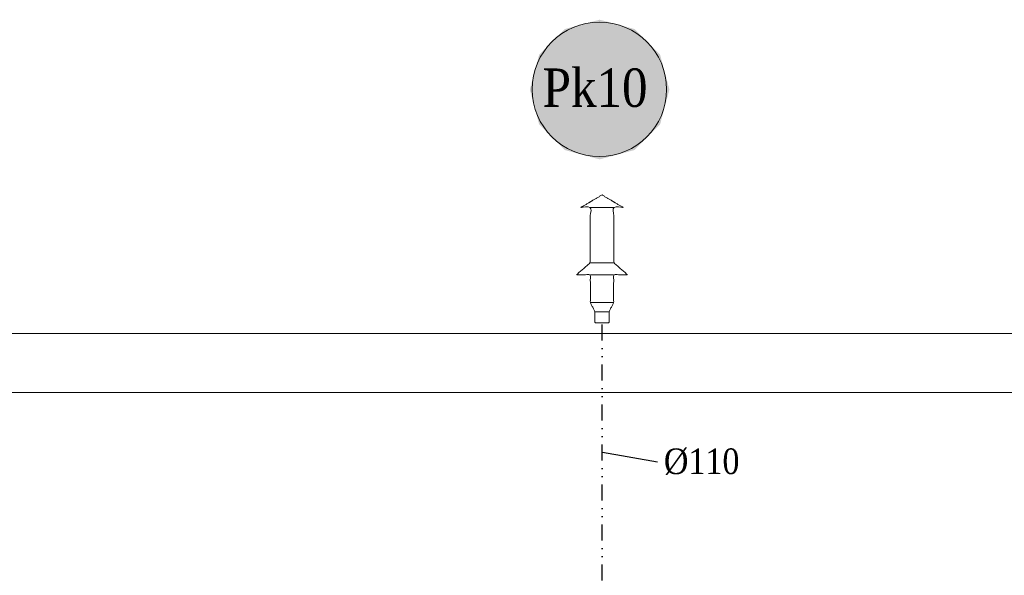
# Model space of a CAD drawing. Header units: millimetres. Extents: x 4585 to 417032, y -23455 to 16738.
# Tile 25 of 31: x 211034 to 218728, y -7711 to -3371. Entities that reach past the tile are written whole.
import ezdxf
from ezdxf import colors
from ezdxf.entities.mleader import LeaderData, LeaderLine
from ezdxf.enums import TextEntityAlignment as Align
from ezdxf.math import Vec2, Vec3

# ---------------------------------------------------------------- set-up
doc = ezdxf.new("R2010")
doc.units = ezdxf.units.MM
doc.header["$LTSCALE"] = 100
doc.linetypes.add('DIVIDE2', pattern=[0.625, 0.25, -0.125, 0, -0.125, 0, -0.125])
for name, color, linetype, lineweight, true_color in [('IS_Działka wentylacji kanalizacji', 7, 'DIVIDE2', 30, 0xff8000), ('IS_Pion_etykieta1', 7, 'Continuous', 5, 0x000000), ('IS_Rura wywiewna', 7, 'Continuous', 5, 0x000000)]:
    doc.layers.add(name, color=color, linetype=linetype, lineweight=lineweight, true_color=true_color)
doc.layers.add('Konstrukcja', color=253, linetype='Continuous', lineweight=5)
doc.layers.add('RR_IWK_opisy', color=7, linetype='Continuous', lineweight=0)
doc.styles.add('Garamond', font='GARA.TTF')

# ---------------------------------------------------------------- blocks, each defined once
blk = doc.blocks.new('16_KANRootTypRysunkowy_RuraWywiewna_00000000-0000-0000-0000-000000000000_ExportItemXref')
at = {"layer": 'IS_Rura wywiewna'}
blk.add_open_spline([(0, 0.499), (-0.165, 0.401), (-0.092, 0.401), (-0.092, -0.031), (-0.2, -0.125), (-0.091, -0.125), (-0.091, -0.342), (-0.055, -0.414), (-0.055, -0.499), (0, -0.499), (0.055, -0.499), (0.055, -0.414), (0.091, -0.342), (0.091, -0.125), (0.2, -0.125), (0.092, -0.031), (0.092, 0.401), (0.165, 0.401), (0, 0.499)], degree=1, knots=[1.194677, 1.194677, 1.720543, 1.793543, 2.225543, 2.368721, 2.477721, 2.694721, 2.775219, 2.860219, 2.915219, 2.970219, 3.055219, 3.135718, 3.352718, 3.461718, 3.604896, 4.036896, 4.109896, 4.635762, 4.635762], dxfattribs=at)
for points in [[(-0.092, 0.401), (0.092, 0.401)], [(-0.092, -0.031), (0.092, -0.031)], [(-0.091, -0.125), (0.091, -0.125)], [(-0.091, -0.342), (0.091, -0.342)], [(-0.055, -0.414), (0.055, -0.414)]]:
    blk.add_open_spline(points, degree=1, dxfattribs=at)

msp = doc.modelspace()

# ---------------------------------------------------------------- hatches: boundary and pattern name
at = {"layer": 'IS_Pion_etykieta1', "lineweight": 50, "true_color": 0xffffff, "transparency": 33554687}
msp.add_hatch(color=7, dxfattribs=at).paths.add_polyline_path([(216111.54, -3916.706), (216038.465, -3643.988), (215838.822, -3444.344), (215566.103, -3371.27), (215293.385, -3444.344), (215093.742, -3643.988), (215020.667, -3916.706), (215093.742, -4189.424), (215293.385, -4389.068), (215566.103, -4462.143), (215838.822, -4389.068), (216038.465, -4189.424)])

# ---------------------------------------------------------------- linework, layer by layer
at = {"layer": 'IS_Działka wentylacji kanalizacji', "ltscale": 5}
msp.add_line((215584.747, -8689.814), (215584.75, -5737.667), dxfattribs=at)
at = {"layer": 'IS_Pion_etykieta1'}
msp.add_circle((215564.476, -3915.382), 525.173, dxfattribs=at)
at = {"layer": 'Konstrukcja'}
for p, q in [((245399.945, -5822.667), (182005.289, -5822.667)), ((182465.945, -6282.667), (245399.945, -6282.666))]:
    msp.add_line(p, q, dxfattribs=at)

# ---------------------------------------------------------------- block references
at = {"layer": 'IS_Rura wywiewna', "xscale": 1000, "yscale": 1000, "zscale": 1000}
msp.add_blockref('16_KANRootTypRysunkowy_RuraWywiewna_00000000-0000-0000-0000-000000000000_ExportItemXref', (215584.75, -5238.667), dxfattribs=at)

# ---------------------------------------------------------------- texts
at = {"layer": 'IS_Pion_etykieta1', "style": 'Garamond'}
msp.add_text('Pk10', height=300, dxfattribs=at).set_placement((215120.876, -3752.116), align=Align.TOP_LEFT)

# ---------------------------------------------------------------- next in the draw order: leaders
at = {"layer": 'RR_IWK_opisy'}
ml = msp.add_multileader_mtext('Standard', dxfattribs=at)
ml.set_content('\\fGaramond|b0|i0;%%c110', color=256, style='Garamond')
ml.set_leader_properties()
ml.build(insert=Vec2(0, 0))
ml.multileader.update_dxf_attribs({"has_text_frame": 1, "text_left_attachment_type": 2, "text_right_attachment_type": 2})
ctx = ml.context
ctx.base_point, ctx.char_height, ctx.landing_gap_size, ctx.plane_origin = Vec3(215968.23, -6824.355), 200, 50, Vec3(68018.212, 185993.435)
ctx.left_attachment, ctx.right_attachment = 2, 2
notes = []
notes.append((ctx, [(0, (1, 1, 0), (216018.23, -6824.355), (1, 0), 2.131628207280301e-14, [(0, [(215584.75, -6748.06)], 0, [])])]))
ctx.mtext.insert = Vec3(216068.23, -6719.813)
ctx.mtext.has_bg_fill, ctx.mtext.bg_color, ctx.mtext.bg_scale_factor, ctx.mtext.bg_transparency, ctx.mtext.use_window_bg_color = 1, -1027028792, 1.3, 0, 1
for ctx, leaders in notes:
    for number, flags, end, landing, length, lines in leaders:
        leader = LeaderData()
        leader.index, (leader.has_last_leader_line, leader.has_dogleg_vector, leader.attachment_direction) = number, flags
        leader.last_leader_point, leader.dogleg_vector, leader.dogleg_length = Vec3(end), Vec3(landing), length
        for number, points, colour, breaks in lines:
            line = LeaderLine()
            line.index, line.vertices, line.color, line.breaks = number, Vec3.list(points), colors.encode_raw_color(colour), breaks
            leader.lines.append(line)
        ctx.leaders.append(leader)

doc.saveas('drawing.dxf')
